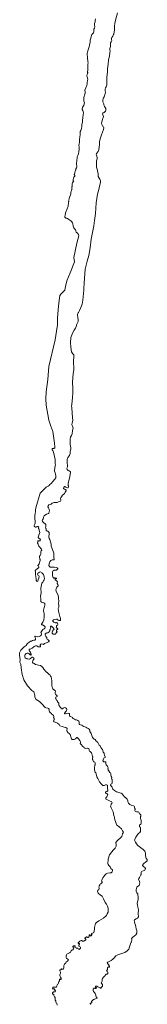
# Model space of a CAD drawing. Header units: metres. Extents: x 222609 to 404409, y 8547781 to 8795234.
# Tile 27 of 39: x 397177 to 397305, y 8588892 to 8589882. Entities that reach past the tile are written whole.
import ezdxf

# ---------------------------------------------------------------- set-up
doc = ezdxf.new("R2010")
doc.units = ezdxf.units.M
doc.layers.add('01. RIO', color=7, linetype='Continuous', lineweight=5, true_color=0x2776bb)

# ---------------------------------------------------------------- blocks, each defined once
blk = doc.blocks.new('REIORORI')
at = {"layer": '01. RIO', "color": 152, "lineweight": 15, "true_color": 0x2776bb, "flags": 128}
for points in [[(397252.96, 8589882.51), (397252.71, 8589880.68), (397252.5, 8589879.61), (397252.04, 8589877.87), (397251.94, 8589877.21), (397251.94, 8589876.45), (397252.3, 8589874.36), (397251.89, 8589873.19), (397251.38, 8589872.23), (397251.12, 8589871.62), (397251.33, 8589870.45), (397251.38, 8589869.12), (397250.77, 8589868.36), (397250.11, 8589867.7), (397249.39, 8589866.89), (397248.83, 8589865.72), (397248.58, 8589864.75), (397248.33, 8589863.17), (397247.51, 8589860.99), (397247.41, 8589858.8), (397246.85, 8589856.51), (397246.59, 8589854.43), (397246.29, 8589853.36), (397245.78, 8589852.19), (397245.17, 8589850.2), (397244.66, 8589847.56), (397244.61, 8589846.08), (397244.86, 8589844.76), (397244.86, 8589844), (397244.81, 8589842.88), (397245.27, 8589839.88), (397245.37, 8589838.1), (397245.27, 8589837.18), (397245.22, 8589836.47), (397245.33, 8589832.75), (397245.15, 8589830.97), (397244.9, 8589829.37), (397244.99, 8589828.97), (397245.05, 8589828.54), (397245.07, 8589828.17), (397245, 8589827.74), (397244.74, 8589827.08), (397244.5, 8589826.58), (397244.27, 8589825.98), (397244.19, 8589825.61), (397244.19, 8589824.85), (397244.42, 8589824.17), (397245.13, 8589821.82), (397244.98, 8589820.45), (397244.52, 8589818.67), (397244.37, 8589817.2), (397244.37, 8589816.38), (397244.31, 8589815.67), (397243.81, 8589814.7), (397243.4, 8589814.09), (397243.14, 8589813.08), (397242.32, 8589810.95), (397242.5, 8589809.26), (397242.41, 8589807.93), (397242.05, 8589806.95), (397241.16, 8589803.39), (397241.07, 8589799.92), (397241.69, 8589798.23), (397241.6, 8589796.98), (397241.16, 8589795.38), (397239.91, 8589793.6), (397239.56, 8589791.28), (397240.27, 8589790.21), (397240.84, 8589787.9), (397240.54, 8589786.12), (397240.23, 8589783.22), (397239.72, 8589780.32), (397239.77, 8589779), (397239.3, 8589775.9), (397239.1, 8589773.97), (397238.84, 8589772.6), (397238.39, 8589770.92), (397238.08, 8589770.31), (397237.62, 8589769.34), (397237.32, 8589767.72), (397237.32, 8589766.19), (397237.06, 8589763.5), (397236.81, 8589761.46), (397236.74, 8589758.21), (397236.43, 8589756.73), (397236.23, 8589755.31), (397236.33, 8589753.83), (397236.58, 8589751.8), (397236.13, 8589748.7), (397235.87, 8589746.66), (397235.26, 8589745.19), (397234.6, 8589743.86), (397233.99, 8589739.08), (397233.89, 8589737.81), (397233.78, 8589737.05), (397233.84, 8589735.88), (397234.04, 8589735.01), (397234.29, 8589734), (397234.1, 8589733.28), (397233.75, 8589732.61), (397233.22, 8589731.62), (397233, 8589730.87), (397232.88, 8589730.32), (397232.48, 8589729.22), (397232.24, 8589728.46), (397232.04, 8589727.33), (397231.65, 8589726.25), (397231.6, 8589725.96), (397231.6, 8589725.78), (397231.65, 8589725.65), (397231.77, 8589725.51), (397231.91, 8589725.34), (397232.19, 8589725.09), (397232.27, 8589724.84), (397232.27, 8589724.57), (397232.05, 8589724.24), (397231.86, 8589723.94), (397231.49, 8589723.73), (397231.06, 8589723.23), (397230.84, 8589722.71), (397230.51, 8589720.83), (397230.38, 8589720.39), (397230.32, 8589720.17), (397230.33, 8589719.92), (397230.4, 8589719.65), (397230.54, 8589719.45), (397230.86, 8589719.22), (397230.97, 8589719.06), (397230.95, 8589718.91), (397230.52, 8589718.58), (397230.21, 8589718.19), (397229.97, 8589717.94), (397229.69, 8589717.59), (397229.51, 8589717.16), (397229.49, 8589716.62), (397229.45, 8589715.21), (397229.42, 8589714.24), (397229.39, 8589713.87), (397229.22, 8589713.59), (397229.08, 8589713.33), (397228.96, 8589712.91), (397229.09, 8589712.18), (397229.29, 8589711.72), (397229.21, 8589711.2), (397228.78, 8589710.42), (397228.41, 8589709.08), (397228.21, 8589708.28), (397228.05, 8589707.36), (397228, 8589706.45), (397227.9, 8589705.53), (397227.09, 8589703.91), (397226.53, 8589701.97), (397226.05, 8589700.04), (397225.84, 8589699.4), (397225.93, 8589698.76), (397225.83, 8589697.48), (397225.66, 8589696.9), (397225.6, 8589696.35), (397225.48, 8589695.5), (397225.34, 8589694.28), (397225.05, 8589693.27), (397224.76, 8589692.48), (397224.29, 8589691.61), (397223.65, 8589689.95), (397223.3, 8589689.08), (397222.79, 8589687.46), (397222.74, 8589686.55), (397222.33, 8589685.38), (397221.93, 8589683.6), (397221.91, 8589683.02), (397222.11, 8589682.81), (397222.32, 8589682.67), (397223.2, 8589682.18), (397223.96, 8589682.06), (397224.76, 8589681.68), (397226.02, 8589680.92), (397227.05, 8589680.23), (397227.93, 8589679.43), (397229.22, 8589678.4), (397229.91, 8589677.57), (397230.26, 8589676.74), (397230.53, 8589674.21), (397230.66, 8589673.07), (397231.19, 8589672.34), (397231.86, 8589671.27), (397232.66, 8589670.47), (397233.26, 8589669.27), (397233.33, 8589668.07), (397234.8, 8589667.21), (397235.86, 8589665.81), (397236, 8589664.27), (397234.25, 8589657.06), (397230.98, 8589642.57), (397231.79, 8589638.28), (397227.5, 8589627.26), (397224.03, 8589619.1), (397222.6, 8589613.58), (397221.99, 8589609.91), (397219.68, 8589607.36), (397218.35, 8589606.22), (397217.08, 8589604.56), (397215.75, 8589593.96), (397214.81, 8589581.56), (397214.75, 8589575.1), (397213.68, 8589568.63), (397212.21, 8589559.84), (397206.07, 8589533.11), (397205.1, 8589520.05), (397203.26, 8589507.6), (397203.03, 8589500.6), (397203.26, 8589494.07), (397205.94, 8589479.02), (397208.05, 8589472.96), (397209.91, 8589467.62), (397211.55, 8589455.99), (397211.95, 8589451.98), (397212.13, 8589451.57), (397212.11, 8589451.18), (397211.89, 8589450.94), (397211.47, 8589450.85), (397210.82, 8589450.74), (397210.1, 8589450.66), (397209.73, 8589450.52), (397209.36, 8589450.35), (397209.23, 8589449.81), (397209.23, 8589449.39), (397209.8, 8589448.57), (397210.15, 8589447.85), (397210.54, 8589446.93), (397211.62, 8589442.62), (397212.32, 8589439.7), (397212.39, 8589435.6), (397212.52, 8589434.27), (397212.08, 8589431.92), (397212.02, 8589430.32), (397211.62, 8589429.05), (397211.48, 8589427.85), (397212.22, 8589426.12), (397212.69, 8589424.79), (397213.09, 8589423.05), (397212.82, 8589421.05), (397211.82, 8589419.72), (397209.88, 8589417.32), (397208.15, 8589415.59), (397206.75, 8589414.25), (397206.15, 8589413.59), (397205.15, 8589412.72), (397203.21, 8589411.72), (397199.18, 8589407.86), (397197.31, 8589405.65), (397192.88, 8589391.07), (397192.46, 8589388.63), (397192.42, 8589387.56), (397192.06, 8589385.07), (397191.93, 8589383.33), (397191.93, 8589379.54), (397192.13, 8589377.87), (397192.26, 8589376.54), (397192.26, 8589375.54), (397191.86, 8589374.47), (397191.25, 8589373.24), (397191.33, 8589372.71), (397191.55, 8589372.18), (397192.39, 8589371.72), (397193.12, 8589371.72), (397193.92, 8589371.87), (397194.3, 8589372.18), (397195.21, 8589372.29), (397195.82, 8589371.79), (397195.63, 8589370.8), (397195.67, 8589370.35), (397195.94, 8589369.78), (397196.79, 8589366.25), (397196.32, 8589364.38), (397195.04, 8589361.35), (397195.22, 8589360.91), (397195.49, 8589360.72), (397196.12, 8589360.3), (397196.92, 8589359.74), (397197.42, 8589358.87), (397197.25, 8589358.21), (397196.75, 8589357.85), (397195.25, 8589357.67), (397194.7, 8589357.58), (397194.72, 8589357.42), (397194.82, 8589357.32), (397195.06, 8589357.25), (397195.12, 8589357.15), (397195.01, 8589356.75), (397194.84, 8589356.31), (397194.66, 8589356), (397194.61, 8589355.83), (397194.61, 8589355.53), (397195.37, 8589354.58), (397195.67, 8589353.06), (397196.01, 8589352.33), (397196.78, 8589351.53), (397197.86, 8589349.97), (397198.59, 8589349.44), (397198.93, 8589348.87), (397198.78, 8589348.3), (397198.28, 8589347.65), (397197.98, 8589347.19), (397197.75, 8589346.62), (397197.75, 8589346.09), (397197.83, 8589345.13), (397197.75, 8589344.53), (397197.24, 8589343.16), (397196.67, 8589342.36), (397196.56, 8589341.83), (397196.44, 8589340.92), (397196.75, 8589340.08), (397196.9, 8589339.55), (397197.09, 8589338.94), (397197.36, 8589338.02), (397197.01, 8589336.92), (397196.67, 8589335.66), (397196.21, 8589334.63), (397195.49, 8589333.64), (397194.92, 8589333.15), (397194.99, 8589332.58), (397195.56, 8589332.46), (397196.02, 8589331.85), (397195.72, 8589330.94), (397195.3, 8589330.41), (397194.61, 8589329.87), (397193.85, 8589329.49), (397192.97, 8589328.84), (397192.25, 8589327.97), (397192.58, 8589326.25), (397192.45, 8589323.98), (397192.91, 8589321.92), (397193.05, 8589319.45), (397193.31, 8589318.05), (397194.11, 8589316.92), (397194.98, 8589317.38), (397195.31, 8589318.78), (397195.85, 8589320.18), (397196.12, 8589321.85), (397195.73, 8589322.53), (397195.28, 8589323.07), (397194.67, 8589324.36), (397194.97, 8589325.24), (397195.62, 8589325.62), (397196.53, 8589326.27), (397197.3, 8589326.61), (397198.82, 8589326), (397199.32, 8589325.35), (397199.97, 8589324.59), (397200.42, 8589323.94), (397200.77, 8589323.14), (397201.15, 8589321.39), (397201.49, 8589320.06), (397201.15, 8589318.61), (397200.69, 8589317.62), (397200, 8589316.44), (397198.78, 8589315.26), (397197.85, 8589310.17), (397198.09, 8589305.62), (397197.62, 8589302.12), (397197.97, 8589299.67), (397197.97, 8589296.87), (397198.4, 8589296.29), (397198.73, 8589296.06), (397199.82, 8589295.69), (397201.06, 8589295.45), (397201.95, 8589294.68), (397202.02, 8589293.14), (397201.71, 8589291.9), (397201.39, 8589290.7), (397200.54, 8589288.02), (397200.67, 8589287.08), (397200.94, 8589286.02), (397201.21, 8589284.88), (397201.14, 8589283.75), (397201.34, 8589281.09), (397200.87, 8589278.55), (397199.94, 8589276.22), (397198.67, 8589274.02), (397198.65, 8589273.64), (397198.74, 8589273.49), (397199.05, 8589273.38), (397199.69, 8589273.28), (397200.4, 8589272.95), (397201.73, 8589271.97), (397202.37, 8589271.32), (397202.26, 8589270.68), (397201.8, 8589269.91), (397201.34, 8589269.49), (397200.47, 8589269.15), (397199.9, 8589268.58), (397199.17, 8589267.59), (397198.71, 8589266.83), (397197.93, 8589265.85), (397198, 8589265.56), (397198.19, 8589265.28), (397198.49, 8589264.6), (397198.58, 8589263.94), (397198.16, 8589262.95), (397197.49, 8589262.42), (397196.16, 8589261.82), (397194.83, 8589261.49), (397193.02, 8589261.62), (397192.27, 8589261.85), (397191.89, 8589261.54), (397192.23, 8589260.25), (397192.58, 8589259.49), (397192.49, 8589258.66), (397191.72, 8589258.05), (397190.85, 8589257.86), (397189.47, 8589257.48), (397188.37, 8589257.1), (397187.42, 8589256.87), (397185.7, 8589255.65), (397184.79, 8589254.93), (397184.14, 8589254.25), (397182.96, 8589252.72), (397180.97, 8589251.24), (397177.63, 8589247.97), (397176.58, 8589245.4), (397176.58, 8589242.84), (397176.69, 8589240.62), (397177.16, 8589238.05), (397176.78, 8589235.87), (397177.72, 8589233.77), (397178.07, 8589230.27), (397179.04, 8589223.31), (397180.67, 8589218.2), (397184.55, 8589212.08), (397188.78, 8589207.23), (397190.88, 8589206.07), (397191.69, 8589202.8), (397191.93, 8589200.82), (397193.33, 8589198.49), (397196.48, 8589196.27), (397199.87, 8589193.12), (397201.17, 8589191.32), (397202.1, 8589190.45), (397203.03, 8589189.99), (397205.1, 8589189.65), (397205.71, 8589189.16), (397206.21, 8589188.59), (397206.25, 8589187.94), (397206.27, 8589187.27), (397206.38, 8589186.83), (397206.71, 8589186.07), (397207.62, 8589185), (397208.52, 8589184.22), (397209.11, 8589183.41), (397209.25, 8589183.21), (397209.58, 8589182.96), (397210.11, 8589182.79), (397210.55, 8589182.52), (397210.72, 8589182.1), (397210.82, 8589181.34), (397210.83, 8589180.93), (397210.59, 8589180.16), (397211.16, 8589179.33), (397211.51, 8589178.49), (397211.16, 8589177.96), (397210.86, 8589177.42), (397210.75, 8589176.7), (397211.05, 8589175.97), (397211.58, 8589175.78), (397212.38, 8589175.56), (397214.56, 8589174.58), (397216.31, 8589173.19), (397217.12, 8589171.9), (397219.34, 8589171.09), (397221.44, 8589170.5), (397223.09, 8589170.13), (397224.08, 8589169.63), (397224.34, 8589169.14), (397224.34, 8589168.49), (397224.04, 8589167.73), (397224.04, 8589166.97), (397224.31, 8589166.17), (397225.41, 8589164.99), (397226.52, 8589164.07), (397227.36, 8589163.04), (397227.81, 8589162.05), (397228.08, 8589160.87), (397228.31, 8589159.69), (397228.61, 8589158.78), (397229.26, 8589158.21), (397229.87, 8589158.02), (397230.75, 8589158.02), (397231.55, 8589158.21), (397232.69, 8589158.78), (397233.19, 8589159.22), (397233.43, 8589159.55), (397233.75, 8589159.99), (397234.08, 8589160.14), (397234.6, 8589160.01), (397235.52, 8589159.05), (397235.95, 8589158.66), (397237.25, 8589157.09), (397237.6, 8589156.36), (397237.98, 8589155.56), (397237.86, 8589154.84), (397237.64, 8589154.27), (397237.79, 8589153.66), (397238.78, 8589152.67), (397239.81, 8589151.37), (397241.49, 8589149.93), (397241.98, 8589149.58), (397242.93, 8589149.2), (397244.15, 8589149.36), (397244.99, 8589149.32), (397246.17, 8589148.97), (397246.52, 8589148.25), (397246.63, 8589146.96), (397246.97, 8589146.5), (397247.51, 8589145.97), (397248.23, 8589145.44), (397248.77, 8589144.75), (397249.19, 8589143.76), (397249.6, 8589142.28), (397249.76, 8589141.13), (397250.14, 8589140.63), (397250.16, 8589140.3), (397250.05, 8589139.54), (397249.9, 8589138.8), (397249.92, 8589138.1), (397250.27, 8589137.57), (397250.46, 8589136.85), (397250.53, 8589136.31), (397250.88, 8589135.82), (397251.52, 8589135.63), (397252.35, 8589135.22), (397252.59, 8589134.65), (397252.72, 8589134.11), (397252.72, 8589133.28), (397252.46, 8589132.71), (397252.22, 8589132.26), (397252.16, 8589131.8), (397252.03, 8589130.17), (397252, 8589129.56), (397252, 8589127.25), (397252.14, 8589126.32), (397252.54, 8589125.32), (397253.4, 8589124.59), (397253.71, 8589123.85), (397253.67, 8589123.35), (397254.37, 8589120.59), (397255.19, 8589118.84), (397255.77, 8589117.44), (397256.82, 8589115.69), (397258.69, 8589113.48), (397260.4, 8589111.98), (397261.09, 8589111.75), (397261.66, 8589111.91), (397262.27, 8589112.17), (397262.96, 8589112.48), (397263.95, 8589112.63), (397264.86, 8589112.32), (397265.01, 8589111.6), (397264.98, 8589109.62), (397264.98, 8589108.55), (397265.28, 8589107.56), (397265.32, 8589106.69), (397265.12, 8589106.32), (397264.75, 8589106.14), (397264.2, 8589105.8), (397263.33, 8589105.56), (397263.09, 8589105.36), (397262.9, 8589105.06), (397263.03, 8589104.52), (397263.37, 8589104.21), (397264.33, 8589103.87), (397265.09, 8589103.34), (397265.17, 8589102.69), (397265.01, 8589102.08), (397264.21, 8589100.61), (397263.41, 8589099.48), (397263.28, 8589098.55), (397263.68, 8589097.75), (397265.08, 8589097.35), (397267.68, 8589096.21), (397268.95, 8589095.75), (397269.62, 8589094.48), (397269.28, 8589093.67), (397268.68, 8589093.14), (397268.54, 8589092.54), (397268.11, 8589091.2), (397268.79, 8589089.32), (397270.81, 8589085.57), (397271.46, 8589081.89), (397271.71, 8589080.64), (397271.88, 8589080.18), (397272.13, 8589079.27), (397272.45, 8589077.39), (397272.95, 8589075.55), (397273.58, 8589073.57), (397274.04, 8589072.26), (397275.07, 8589071.56), (397276.7, 8589070.35), (397278.95, 8589068.3), (397280.26, 8589066.5), (397280.97, 8589064.94), (397280.68, 8589064.2), (397280.15, 8589063.46), (397279.26, 8589060.79), (397277.63, 8589059.06), (397275.58, 8589057.22), (397274.38, 8589056.03), (397273.52, 8589054.62), (397273.73, 8589052.35), (397273.73, 8589050.85), (397272.62, 8589048.87), (397270.54, 8589046.79), (397267.12, 8589042.05), (397265.6, 8589037.88), (397265.37, 8589033.33), (397265.53, 8589032.4), (397266.17, 8589031.41), (397267.62, 8589030), (397268.4, 8589028.55), (397270.02, 8589027.3), (397269.95, 8589026.37), (397269.58, 8589025.07), (397268.53, 8589024.27), (397267.23, 8589024.02), (397265.06, 8589023.9), (397263.64, 8589022.97), (397262.15, 8589021.86), (397260.36, 8589019.19), (397259.16, 8589016.86), (397259.09, 8589016.07), (397259.22, 8589015.38), (397259.55, 8589015.12), (397259.69, 8589014.95), (397259.75, 8589014.58), (397259.53, 8589014.25), (397258.31, 8589013.16), (397257.67, 8589012.66), (397257.14, 8589011.99), (397256.65, 8589011.18), (397256.47, 8589010.54), (397256.4, 8589009.87), (397256.5, 8589008.99), (397256.65, 8589007.96), (397256.22, 8589007.43), (397255.8, 8589007.04), (397255.41, 8589006.58), (397254.81, 8589005.7), (397255.12, 8589004.74), (397255.65, 8589003.72), (397258.09, 8589001.78), (397259.65, 8589000.83), (397260.32, 8588999.31), (397260.89, 8588998.07), (397262.51, 8588994.43), (397264.03, 8588992.7), (397265.11, 8588990.64), (397265.76, 8588988.59), (397265.69, 8588984.59), (397264.82, 8588982.86), (397264.14, 8588981.31), (397260.86, 8588978.65), (397258.63, 8588977.35), (397256.4, 8588975.74), (397253.92, 8588974.13), (397253.02, 8588973.05), (397252.71, 8588971.94), (397252.16, 8588970.58), (397251.85, 8588969.15), (397251.79, 8588967.54), (397251.6, 8588965.69), (397251.1, 8588964.14), (397249.31, 8588963.28), (397249.12, 8588963.1), (397249, 8588962.91), (397248.9, 8588962.54), (397248.96, 8588962.38), (397249.09, 8588962.2), (397249.22, 8588961.96), (397249.18, 8588961.72), (397249.05, 8588961.42), (397248.8, 8588961.15), (397248.48, 8588960.94), (397248.09, 8588960.86), (397247.81, 8588960.83), (397247.61, 8588960.92), (397247.55, 8588961.07), (397247.39, 8588961.36), (397247.1, 8588961.81), (397246.79, 8588961.76), (397246.56, 8588961.5), (397246.41, 8588961.14), (397246.45, 8588960.8), (397246.63, 8588960.42), (397246.38, 8588959.71), (397246.03, 8588959.46), (397245.42, 8588959.28), (397245.13, 8588959.24), (397244.7, 8588959.57), (397244.35, 8588959.68), (397243.97, 8588959.68), (397243.45, 8588959.55), (397243.14, 8588959.15), (397243, 8588958.9), (397242.47, 8588958.77), (397242.22, 8588958.62), (397242.05, 8588958.37), (397242.17, 8588958.05), (397242.72, 8588957.76), (397243.05, 8588957.61), (397243.21, 8588957.36), (397243.33, 8588957.18), (397243.19, 8588956.65), (397243.06, 8588956.54), (397242.91, 8588956.44), (397242.49, 8588956.34), (397242.19, 8588956.24), (397241.95, 8588956.15), (397241.73, 8588955.89), (397241.57, 8588955.65), (397241.39, 8588955.43), (397241.03, 8588955.3), (397240.76, 8588955.27), (397240.38, 8588955.32), (397239.72, 8588955.58), (397239.66, 8588955.68), (397239.38, 8588955.92), (397239.02, 8588956.03), (397238.46, 8588955.94), (397237.96, 8588955.74), (397237.16, 8588955.34), (397236.62, 8588954.89), (397236.13, 8588954.51), (397235.71, 8588954.04), (397235.6, 8588953.74), (397235.49, 8588953.37), (397235.58, 8588953.15), (397235.85, 8588953.1), (397236.22, 8588953.04), (397236.5, 8588952.94), (397236.72, 8588952.82), (397236.83, 8588952.69), (397236.78, 8588952.42), (397236.16, 8588951.52), (397236.02, 8588951.21), (397236, 8588950.9), (397236.25, 8588950.31), (397236.81, 8588949.93), (397237.46, 8588949.58), (397237.68, 8588948.97), (397237.68, 8588948.39), (397237.48, 8588947.99), (397236.85, 8588947.43), (397236.56, 8588947.23), (397236.27, 8588947.16), (397235.98, 8588947.36), (397235.52, 8588947.89), (397235.22, 8588948.24), (397234.86, 8588948.39), (397234.64, 8588948.46), (397234.18, 8588948.41), (397233.8, 8588948.47), (397233.48, 8588948.55), (397233, 8588948.97), (397232.45, 8588949.39), (397232.26, 8588949.53), (397232.15, 8588949.89), (397232.27, 8588950.11), (397232.4, 8588950.29), (397232.41, 8588950.54), (397232.28, 8588950.68), (397231.96, 8588950.71), (397231.09, 8588950.68), (397230.69, 8588950.62), (397230.44, 8588950.5), (397230.26, 8588950.26), (397230.26, 8588949.65), (397230.6, 8588949.52), (397230.91, 8588949.36), (397231.06, 8588948.67), (397230.77, 8588947.79), (397230.07, 8588946.72), (397229.47, 8588946.38), (397229.09, 8588946.27), (397228.37, 8588945.8), (397227.59, 8588944.43), (397226.73, 8588943.65), (397225.55, 8588943.18), (397224.77, 8588942.79), (397224.22, 8588942.28), (397223.75, 8588941.61), (397223.44, 8588940.75), (397223.4, 8588940.09), (397223.55, 8588939.46), (397223.76, 8588938.13), (397223.9, 8588937.87), (397224.58, 8588937.64), (397225.55, 8588937.08), (397225.74, 8588936.76), (397225.78, 8588936.52), (397225.53, 8588936.35), (397225.21, 8588936.14), (397225.11, 8588935.89), (397224.96, 8588935.46), (397224.41, 8588935.14), (397224.11, 8588935.13), (397223.9, 8588935), (397223.55, 8588934.64), (397223.41, 8588934.38), (397223.32, 8588933.89), (397223.09, 8588933.46), (397222.77, 8588933.3), (397222.08, 8588932.76), (397221.73, 8588932.16), (397221.5, 8588931.61), (397221.17, 8588930.96), (397221.15, 8588930.4), (397221.16, 8588929.56), (397221.02, 8588928.54), (397220.81, 8588927.65), (397220.35, 8588927.44), (397219.21, 8588927.4), (397219.04, 8588927.45), (397218.82, 8588927.55), (397218.67, 8588927.68), (397218.48, 8588927.63), (397218.27, 8588927.34), (397218.23, 8588927), (397217.87, 8588926.74), (397217.57, 8588926.76), (397217.16, 8588926.54), (397217.06, 8588926.29), (397217.1, 8588925.97), (397217.14, 8588925.67), (397217.44, 8588924.92), (397217.7, 8588924.14), (397217.72, 8588923.71), (397217.62, 8588923.41), (397217.22, 8588922.68), (397216.87, 8588921.63), (397216.91, 8588920.54), (397217.28, 8588919.99), (397217.72, 8588919.31), (397218.27, 8588918.22), (397218.39, 8588917.69), (397218.39, 8588917.16), (397218.07, 8588916.98), (397217.8, 8588916.98), (397217.42, 8588917.08), (397216.97, 8588917.23), (397216.61, 8588917.06), (397216.53, 8588916.74), (397216.53, 8588916.36), (397216.51, 8588915.61), (397216.04, 8588914.54), (397215.82, 8588913.85), (397215.7, 8588913.24), (397215.32, 8588912.54), (397214.83, 8588912.23), (397214.22, 8588911.22), (397214.04, 8588910.7), (397213.78, 8588909.65), (397213.72, 8588909.3), (397213.39, 8588909.15), (397212.22, 8588909.26), (397211.14, 8588909.26), (397210.78, 8588909.16), (397210.42, 8588909.04), (397210.1, 8588908.8), (397209.85, 8588908.34), (397209.77, 8588907.99), (397209.85, 8588907.53), (397210.02, 8588907.29), (397210.23, 8588907.29), (397210.45, 8588907.4), (397210.69, 8588907.56), (397210.98, 8588907.59), (397211.25, 8588907.57), (397211.67, 8588907.35), (397211.85, 8588907.13), (397211.87, 8588906.66), (397211.78, 8588906.45), (397211.7, 8588906.36), (397211.71, 8588906.21), (397212.38, 8588905.74), (397212.5, 8588905.5), (397212.58, 8588905.1), (397212.42, 8588904.57), (397212.18, 8588904.39), (397211.81, 8588904.41), (397210.68, 8588904.45), (397210.2, 8588904.21), (397209.75, 8588903.5), (397209.71, 8588903.06), (397209.75, 8588902.55), (397209.99, 8588902.25), (397210.48, 8588902.09), (397210.82, 8588901.95), (397211.03, 8588901.42), (397211.05, 8588900.79), (397211.19, 8588900.11), (397211.81, 8588899.4), (397212.18, 8588898.75), (397212.2, 8588897.68), (397212.18, 8588896.87), (397212.35, 8588896.14), (397212.85, 8588895.53), (397213.13, 8588894.16), (397213.34, 8588893.34), (397214.01, 8588892.95), (397214.35, 8588891.06)], [(397274.98, 8589888.55), (397273.18, 8589881.06), (397272.39, 8589877.96), (397272.11, 8589875.04), (397272.04, 8589871.69), (397271.65, 8589868.63), (397271.33, 8589867.63), (397271.3, 8589867.12), (397271.17, 8589866.73), (397270.3, 8589864.96), (397269.38, 8589863.75), (397269.09, 8589862.92), (397269.12, 8589862.15), (397269.18, 8589861.6), (397269.25, 8589860.7), (397269.16, 8589860.2), (397268.61, 8589859.37), (397268.17, 8589858.53), (397267.95, 8589856.89), (397268.04, 8589855.46), (397268.09, 8589855.11), (397268.09, 8589854.59), (397267.82, 8589853.75), (397267.47, 8589852.62), (397267.34, 8589852), (397267.43, 8589851.21), (397267.58, 8589850.29), (397267.46, 8589848.32), (397266.84, 8589845.22), (397266.11, 8589840.89), (397265.77, 8589836.78), (397264.93, 8589832.33), (397264.93, 8589828.84), (397264.42, 8589823.72), (397264.48, 8589818.82), (397264.25, 8589816.34), (397263.97, 8589814.93), (397263.51, 8589814.09), (397263.06, 8589813.31), (397262.55, 8589811.67), (397262.61, 8589810.1), (397262.82, 8589808.7), (397262.26, 8589806), (397261.52, 8589804.26), (397261.07, 8589803.02), (397260.45, 8589800.93), (397260.23, 8589800.03), (397260.34, 8589798.96), (397260.79, 8589798.29), (397261.24, 8589797.16), (397261.47, 8589796.21), (397261.52, 8589795.3), (397262.09, 8589794.4), (397263.24, 8589792.42), (397263.24, 8589790.68), (397263.05, 8589789.71), (397262.4, 8589788.94), (397261.5, 8589788.43), (397260.76, 8589788.01), (397260.31, 8589787.65), (397260.09, 8589786.95), (397260.25, 8589785.89), (397260.83, 8589784.5), (397260.79, 8589783.21), (397260.25, 8589782.31), (397259.99, 8589781.77), (397259.34, 8589778.61), (397259.11, 8589777.65), (397259.33, 8589776.14), (397260.18, 8589774.37), (397260.95, 8589773.82), (397261.46, 8589772.81), (397261.08, 8589771.17), (397258.99, 8589765.78), (397257.77, 8589761.81), (397257.06, 8589758.71), (397256.85, 8589755.65), (397256.61, 8589753.93), (397256.15, 8589750.79), (397255.89, 8589749.75), (397255.51, 8589749.14), (397253.96, 8589747.31), (397253.76, 8589746.87), (397253.65, 8589746.31), (397254.16, 8589744.48), (397254.47, 8589742.8), (397254.47, 8589741.68), (397254.06, 8589739.8), (397253.81, 8589737.92), (397253.81, 8589736.04), (397253.86, 8589733.55), (397254.67, 8589731.36), (397255.08, 8589729.63), (397255.74, 8589726.58), (397255.74, 8589724.09), (397256.51, 8589722.36), (397257.37, 8589721.29), (397257.83, 8589719.76), (397257.93, 8589718.03), (397257.06, 8589714.47), (397256.2, 8589710.81), (397255.02, 8589706.19), (397253.64, 8589697.69), (397252.82, 8589686.83), (397251.92, 8589679.84), (397251.26, 8589674.33), (397248.65, 8589660.93), (397247.5, 8589652.35), (397246.22, 8589644.64), (397244.36, 8589638.92), (397242.64, 8589631.05), (397241.49, 8589617.05), (397241.16, 8589611.21), (397241.08, 8589609.66), (397240.3, 8589599.81), (397239.48, 8589595.8), (397238.25, 8589592.37), (397236.95, 8589589.51), (397235.66, 8589587.39), (397235.38, 8589586.83), (397234.87, 8589585.68), (397234.67, 8589584.38), (397234.98, 8589583.08), (397235.16, 8589581.82), (397235.49, 8589580.28), (397235.3, 8589578.22), (397234.13, 8589575.61), (397233.43, 8589573.32), (397232.69, 8589571.59), (397231.33, 8589569.49), (397230.26, 8589567.07), (397228.16, 8589562.17), (397227.73, 8589557.02), (397228.16, 8589552.59), (397228.72, 8589547.73), (397230.1, 8589545.69), (397231.17, 8589544.79), (397231.17, 8589543.56), (397230.68, 8589537.59), (397231.25, 8589530.97), (397231.17, 8589529.66), (397230.51, 8589526.15), (397229.7, 8589517.41), (397229.94, 8589510.96), (397230.17, 8589506.52), (397229.88, 8589501.95), (397229.16, 8589494.95), (397228.74, 8589493.33), (397228.93, 8589491.75), (397229.49, 8589486.1), (397229.87, 8589481.66), (397229.95, 8589478.73), (397229.54, 8589476.36), (397229.21, 8589474.57), (397229.7, 8589473.18), (397230.27, 8589471.14), (397229.87, 8589468.77), (397229.53, 8589465.49), (397228.79, 8589463.69), (397227.65, 8589462.14), (397227.32, 8589459.85), (397227.48, 8589454.7), (397228.06, 8589451.44), (397228.14, 8589450.05), (397227.89, 8589448.98), (397227.57, 8589447.19), (397227.48, 8589445.72), (397226.83, 8589443.59), (397225.2, 8589441.63), (397224.89, 8589440.94), (397224.52, 8589439.68), (397224.42, 8589436.84), (397224.28, 8589435.44), (397224.87, 8589434.29), (397224.87, 8589433.15), (397224.7, 8589432.09), (397224.21, 8589430.78), (397224.38, 8589429.64), (397225.28, 8589428.66), (397226.26, 8589428.33), (397227.52, 8589427.56), (397227.78, 8589427.35), (397227.84, 8589426.84), (397227.14, 8589422.44), (397226.02, 8589418.14), (397225.45, 8589415.85), (397225.29, 8589413.97), (397225.4, 8589413.46), (397225.56, 8589413.33), (397225.81, 8589413.12), (397225.88, 8589412.92), (397225.77, 8589412.48), (397225.33, 8589411.25), (397224.78, 8589411.15), (397224.04, 8589411.38), (397223.21, 8589411.7), (397222.6, 8589412.02), (397222.12, 8589412.36), (397221.64, 8589412.44), (397221.32, 8589412.23), (397221.26, 8589411.75), (397221.18, 8589411.24), (397220.86, 8589410.82), (397220.76, 8589410.2), (397221.34, 8589409.78), (397221.9, 8589409.67), (397222.57, 8589409.35), (397222.95, 8589409.14), (397223.48, 8589408.74), (397223.53, 8589408.23), (397223.21, 8589407.8), (397222.54, 8589406.87), (397221.56, 8589405.24), (397220.92, 8589404.84), (397219.82, 8589403.77), (397218.57, 8589402.2), (397217.95, 8589401.28), (397217.71, 8589400), (397217.95, 8589399.03), (397218.03, 8589398.39), (397217.65, 8589397.75), (397216.83, 8589397.41), (397215.51, 8589396.87), (397214.33, 8589396.37), (397212.6, 8589396.31), (397211.17, 8589396.25), (397209.32, 8589395.75), (397208.32, 8589394.76), (397207.64, 8589394.39), (397206.1, 8589394.02), (397205.29, 8589392.97), (397205.04, 8589392.1), (397205.66, 8589390.86), (397206.22, 8589389.56), (397206.43, 8589389.03), (397206.53, 8589388.44), (397206.04, 8589385.68), (397205.55, 8589385.33), (397203.57, 8589384.51), (397201.3, 8589382.92), (397200.59, 8589381.54), (397200.66, 8589380.98), (397200.24, 8589379.95), (397199.6, 8589378.93), (397199.35, 8589378.08), (397199.64, 8589377.3), (397200.38, 8589376.63), (397202.89, 8589374.12), (397202.86, 8589373.55), (397202.96, 8589372.7), (397202.86, 8589371.96), (397202.54, 8589371.15), (397202.96, 8589370.33), (397203.18, 8589369.91), (397203.18, 8589369.34), (397203.21, 8589368.25), (397203.6, 8589367.93), (397204.31, 8589367.82), (397204.91, 8589367.47), (397205.44, 8589366.87), (397206.24, 8589366.35), (397206.34, 8589365.6), (397206.17, 8589364.12), (397205.92, 8589362.67), (397205.85, 8589361.86), (397206.34, 8589360.3), (397206.8, 8589359.06), (397208.28, 8589354.48), (397208.39, 8589352.53), (397209.47, 8589349.17), (397210.99, 8589345.38), (397211.1, 8589341.38), (397211.28, 8589339.08), (397210.97, 8589338.76), (397210.68, 8589338.58), (397209.31, 8589338.56), (397207.93, 8589338.09), (397206.82, 8589336.88), (397206.38, 8589334.78), (397206.07, 8589333.17), (397206.51, 8589331.87), (397207.13, 8589331.37), (397209.23, 8589331.31), (397210.84, 8589331.43), (397211.77, 8589331.37), (397213.32, 8589330.94), (397214.25, 8589330.58), (397214.93, 8589329.96), (397214.97, 8589329.65), (397214.73, 8589329.29), (397214.49, 8589328.98), (397214.1, 8589328.56), (397213.54, 8589328.3), (397212.34, 8589328.18), (397210.85, 8589328.2), (397210.32, 8589327.95), (397209.77, 8589326.46), (397209.77, 8589322.69), (397210.14, 8589321.08), (397211.01, 8589320.4), (397211.44, 8589320.43), (397211.77, 8589320.51), (397212.43, 8589320.47), (397213.57, 8589320.17), (397213.71, 8589319.9), (397213.69, 8589319.71), (397213.22, 8589319.63), (397212.73, 8589319.63), (397212.33, 8589319.37), (397212.21, 8589318.99), (397212.43, 8589318.47), (397213.37, 8589317.88), (397214.13, 8589317.45), (397214.52, 8589317.07), (397214.62, 8589316.32), (397214.31, 8589315.57), (397214.31, 8589314.95), (397214.96, 8589314.06), (397215.37, 8589313.39), (397215.39, 8589312.89), (397215.24, 8589312.5), (397213.87, 8589311.37), (397213.62, 8589310.63), (397213.34, 8589309.53), (397213.05, 8589308.33), (397213.58, 8589306.14), (397214.86, 8589304.01), (397215.6, 8589301.7), (397215.6, 8589299.72), (397216.03, 8589297.24), (397215.79, 8589295.14), (397216.1, 8589292.79), (397215.85, 8589291.12), (397215.48, 8589289.69), (397215.66, 8589287.03), (397216.71, 8589283.2), (397217.15, 8589281.77), (397217.46, 8589280.91), (397217.52, 8589280.1), (397217.52, 8589278.62), (397217.62, 8589278.28), (397217.64, 8589278.02), (397217.39, 8589277.82), (397216.75, 8589277.78), (397216.02, 8589277.86), (397215.27, 8589278), (397214.97, 8589278.45), (397214.62, 8589278.93), (397214, 8589279.09), (397213.53, 8589278.93), (397211.43, 8589278.61), (397210.68, 8589278.32), (397209.9, 8589277.82), (397209.92, 8589277.51), (397210.08, 8589277.15), (397210.5, 8589276.54), (397210.99, 8589276.02), (397211.49, 8589275.59), (397212.26, 8589275.25), (397212.73, 8589275.33), (397212.99, 8589275.51), (397213.25, 8589275.68), (397213.78, 8589275.59), (397214.22, 8589275.27), (397214.65, 8589274.91), (397214.95, 8589274.32), (397214.89, 8589273.72), (397214.73, 8589273.13), (397214.51, 8589272.93), (397213.86, 8589272.85), (397213.58, 8589272.52), (397213.54, 8589272.06), (397213.64, 8589271.69), (397213.6, 8589271.35), (397213.43, 8589270.87), (397213.48, 8589270.58), (397213.72, 8589270.26), (397214.06, 8589270.1), (397214.47, 8589269.96), (397214.77, 8589269.84), (397214.94, 8589269.68), (397215.01, 8589269.43), (397214.89, 8589269.14), (397214.56, 8589268.79), (397213.91, 8589268.36), (397213.67, 8589268), (397213.63, 8589267.51), (397213.59, 8589266.99), (397214.18, 8589266.38), (397214.2, 8589266.15), (397214.13, 8589265.97), (397213.81, 8589265.84), (397213.47, 8589265.67), (397213.33, 8589265.42), (397213.19, 8589265.15), (397213.07, 8589264.85), (397212.89, 8589264.45), (397212.66, 8589264.22), (397212.52, 8589263.97), (397212.27, 8589263.88), (397211.94, 8589263.86), (397211.43, 8589264.01), (397210.89, 8589264.12), (397210.52, 8589264.08), (397210.19, 8589264.15), (397209.83, 8589264.47), (397209.61, 8589264.83), (397209.46, 8589265.17), (397209.34, 8589265.59), (397209.45, 8589266.1), (397209.76, 8589266.95), (397210.31, 8589268.11), (397210.73, 8589268.57), (397210.97, 8589268.66), (397211.25, 8589268.93), (397211.27, 8589269.12), (397210.89, 8589269.79), (397210.71, 8589270.14), (397210.24, 8589270.33), (397209.85, 8589270.55), (397209.56, 8589270.94), (397209.11, 8589271.61), (397208.86, 8589272.01), (397208.51, 8589272.07), (397207.89, 8589272.02), (397207.65, 8589271.74), (397207.65, 8589271.38), (397207.81, 8589270.51), (397207.81, 8589269.92), (397207.77, 8589269.44), (397207.53, 8589269.05), (397207.08, 8589268.81), (397206.78, 8589268.49), (397206.82, 8589267.8), (397206.9, 8589267.54), (397206.78, 8589267.26), (397206.3, 8589266.61), (397205.99, 8589266.1), (397205.81, 8589265.76), (397205.3, 8589265.48), (397204.92, 8589265.48), (397204.09, 8589265.42), (397203.29, 8589265.17), (397202.99, 8589264.83), (397202.32, 8589264), (397202.18, 8589263.09), (397202.42, 8589262.3), (397202.83, 8589261.61), (397203.35, 8589261.23), (397203.72, 8589260.99), (397203.88, 8589260.81), (397203.9, 8589260.5), (397203.82, 8589260.24), (397203.82, 8589259.92), (397203.78, 8589259.24), (397204.28, 8589258.74), (397205.3, 8589258.24), (397205.91, 8589257.71), (397206.22, 8589257.33), (397206.15, 8589256.87), (397205.62, 8589256.41), (397204.77, 8589255.84), (397204.31, 8589255.59), (397203.39, 8589255.31), (397202.61, 8589255.13), (397201.69, 8589254.64), (397200.99, 8589254.07), (397200.49, 8589253.79), (397199.92, 8589253.86), (397198.86, 8589254.21), (397197.87, 8589254.05), (397197.42, 8589253.73), (397197.12, 8589253.32), (397197.18, 8589252.72), (397197.48, 8589252.15), (397197.66, 8589251.79), (397197.71, 8589251.41), (397197.66, 8589251.27), (397197.29, 8589251.25), (397196.82, 8589251.36), (397195.74, 8589251.3), (397195.29, 8589251.44), (397194.86, 8589251.69), (397193.79, 8589252.29), (397193.1, 8589252.38), (397192.49, 8589252.38), (397191.71, 8589251.93), (397191.16, 8589251.49), (397190.57, 8589250.82), (397189.58, 8589250.36), (397189.02, 8589249.99), (397188.59, 8589249.46), (397187.86, 8589249.3), (397187.17, 8589249.07), (397186.39, 8589248.89), (397186.17, 8589248.69), (397186.09, 8589248.45), (397186.16, 8589248.08), (397186.51, 8589247.07), (397187.12, 8589246.35), (397187.26, 8589245.88), (397187.5, 8589245.36), (397187.68, 8589244.87), (397187.93, 8589244.41), (397188.07, 8589244.03), (397188.01, 8589243.28), (397187.95, 8589242.96), (397187.74, 8589242.92), (397187.31, 8589243.22), (397186.42, 8589244.07), (397185.71, 8589244.55), (397185.01, 8589244.83), (397184.12, 8589244.91), (397183.17, 8589244.73), (397182.62, 8589244.35), (397182.05, 8589243.68), (397181.73, 8589242.62), (397181.81, 8589241.24), (397182.12, 8589240.07), (397182.97, 8589239.47), (397183.72, 8589239.26), (397184.92, 8589239.08), (397186.48, 8589239.04), (397187.65, 8589239.5), (397188.25, 8589240.03), (397188.32, 8589240.6), (397188.78, 8589241.06), (397189.56, 8589240.81), (397190.37, 8589240.28), (397190.83, 8589239.86), (397191.08, 8589239.36), (397190.97, 8589238.73), (397189.98, 8589237.59), (397189.7, 8589236.99), (397189.38, 8589236.11), (397189.45, 8589235.48), (397190.08, 8589234.89), (397191.26, 8589234.43), (397192.48, 8589233.62), (397192.61, 8589233.5), (397192.7, 8589233.48), (397195.57, 8589232.84), (397197.68, 8589232.41), (397198.91, 8589231.42), (397200.03, 8589230.43), (397200.77, 8589228.82), (397201.76, 8589227.71), (397202.2, 8589227.09), (397203.13, 8589226.22), (397204.55, 8589225.23), (397206.35, 8589223.62), (397207.21, 8589222.7), (397207.71, 8589221.89), (397208.27, 8589220.96), (397208.58, 8589219.11), (397208.94, 8589217.1), (397209.09, 8589214.1), (397208.9, 8589213.05), (397208.9, 8589212.12), (397209.34, 8589210.82), (397209.59, 8589209.95), (397209.96, 8589209.09), (397210.49, 8589208.32), (397210.77, 8589208.12), (397211.21, 8589207.94), (397211.74, 8589207.69), (397212.12, 8589207.37), (397212.49, 8589207.05), (397212.62, 8589206.82), (397212.59, 8589206.32), (397212.44, 8589205.81), (397212.35, 8589205.24), (397212.39, 8589204.59), (397212.71, 8589203.5), (397213.17, 8589202.96), (397213.88, 8589202.43), (397214.27, 8589201.87), (397214.27, 8589201.23), (397212.88, 8589200.59), (397212.81, 8589199.53), (397212.99, 8589198.92), (397213.3, 8589198.54), (397213.52, 8589198), (397214.01, 8589197.3), (397214.54, 8589196.52), (397214.75, 8589196.02), (397215.43, 8589195.32), (397215.99, 8589194.65), (397216.06, 8589192.62), (397216.86, 8589191.45), (397217.36, 8589190.58), (397218.22, 8589189.47), (397218.84, 8589189.09), (397219.71, 8589189.03), (397220.45, 8589189.53), (397221.75, 8589190.15), (397222.81, 8589190.08), (397223.86, 8589189.4), (397223.94, 8589188.59), (397223.94, 8589188.13), (397223.37, 8589186.75), (397222.73, 8589185.83), (397222.17, 8589184.98), (397221.86, 8589184.5), (397221.78, 8589184.25), (397221.88, 8589184), (397221.99, 8589183.87), (397222.38, 8589183.78), (397223.57, 8589184.23), (397225.82, 8589184.58), (397226.28, 8589184.33), (397226.67, 8589184.01), (397226.81, 8589183.27), (397226.67, 8589182.56), (397226.71, 8589182.1), (397227.17, 8589181.5), (397227.52, 8589181.29), (397228.44, 8589180.97), (397229.29, 8589180.72), (397229.53, 8589180.5), (397229.84, 8589179.92), (397230.42, 8589179.23), (397231.19, 8589178.97), (397231.9, 8589178.52), (397232.87, 8589177.96), (397233.72, 8589177.81), (397234.33, 8589177.67), (397235.2, 8589177.15), (397236.25, 8589176.42), (397236.39, 8589175.92), (397236.37, 8589175.62), (397236.33, 8589175.24), (397236.33, 8589174.53), (397236.47, 8589173.68), (397236.88, 8589173.14), (397237.71, 8589172.81), (397238.86, 8589172.61), (397239.63, 8589172.47), (397240.06, 8589172.19), (397240.18, 8589171.81), (397240.28, 8589171.38), (397240.79, 8589171.16), (397241.33, 8589171.08), (397242.04, 8589170.98), (397243.07, 8589170.45), (397244.27, 8589169.91), (397245.54, 8589169.1), (397246.46, 8589168.36), (397247.15, 8589167.54), (397247.34, 8589166.24), (397247.83, 8589165.25), (397248.39, 8589164.26), (397248.83, 8589163.08), (397249.2, 8589162.03), (397249.99, 8589160.02), (397251.54, 8589158.47), (397252.46, 8589157.98), (397253.27, 8589157.23), (397253.64, 8589156.49), (397254.63, 8589155.87), (397255.38, 8589155.13), (397255.68, 8589154.39), (397256.12, 8589153.21), (397256.74, 8589152.28), (397257.48, 8589151.79), (397258.36, 8589150.02), (397259.16, 8589148.78), (397259.85, 8589148.04), (397260.34, 8589147.24), (397260.59, 8589145.56), (397261.08, 8589144.95), (397261.57, 8589144.5), (397261.73, 8589144.14), (397261.73, 8589143.67), (397261.77, 8589143.25), (397261.91, 8589142.86), (397262.11, 8589142.5), (397262.7, 8589140.57), (397262.49, 8589140.14), (397261.82, 8589139.86), (397261.18, 8589139.33), (397260.83, 8589138.55), (397260.55, 8589137.81), (397260.37, 8589136.85), (397260.52, 8589136.29), (397260.8, 8589135.87), (397261.36, 8589135.76), (397261.9, 8589135.73), (397262.67, 8589135.76), (397263.06, 8589135.55), (397263.45, 8589135.2), (397263.38, 8589134.67), (397263.31, 8589133.75), (397263.7, 8589132.65), (397264.3, 8589131.91), (397265.01, 8589131.17), (397265.43, 8589130.35), (397265.61, 8589129.82), (397265.41, 8589128.75), (397265.51, 8589128.29), (397265.8, 8589127.44), (397266.29, 8589126.67), (397267.31, 8589125.11), (397268.09, 8589124.48), (397268.3, 8589123.87), (397268.44, 8589123.45), (397268.48, 8589122.74), (397268.79, 8589120.87), (397269.21, 8589119.92), (397269.18, 8589119.03), (397269.42, 8589118.4), (397269.81, 8589118.04), (397269.78, 8589116.88), (397269.85, 8589115.43), (397269.85, 8589114.51), (397269.25, 8589113.59), (397268.47, 8589113.24), (397268.11, 8589112.67), (397268.15, 8589112.24), (397268.33, 8589111.82), (397269.07, 8589110.97), (397269.42, 8589110.69), (397269.74, 8589110.26), (397269.85, 8589109.81), (397269.88, 8589109.2), (397270.44, 8589108.11), (397271.99, 8589106.93), (397273.97, 8589105.69), (397275.46, 8589105.2), (397276.32, 8589104.77), (397277.42, 8589104.64), (397278.73, 8589104.15), (397279.65, 8589103.55), (397280.54, 8589102.52), (397281.98, 8589100.65), (397283.5, 8589099.35), (397284.8, 8589098.05), (397285.47, 8589096.55), (397285.53, 8589095.32), (397286.21, 8589094.08), (397287.51, 8589092.65), (397289.62, 8589091.79), (397291.16, 8589091.54), (397291.97, 8589090.98), (397292.06, 8589090.45), (397292.09, 8589089.71), (397292.49, 8589088.66), (397292.81, 8589088.38), (397292.95, 8589087.92), (397292.67, 8589087.28), (397292.52, 8589086.75), (397292.84, 8589086.08), (397293.52, 8589085.62), (397294.12, 8589085.41), (397294.58, 8589085.3), (397295.07, 8589085.41), (397295.53, 8589085.51), (397295.99, 8589085.41), (397296.38, 8589085.12), (397296.81, 8589084.34), (397297.27, 8589083.5), (397297.94, 8589082.93), (397298.68, 8589082.33), (397298.65, 8589081.52), (397298.41, 8589081.24), (397298.23, 8589080.88), (397298.17, 8589080.43), (397298.25, 8589078.69), (397298.71, 8589077.77), (397299.03, 8589077.21), (397299.05, 8589076.77), (397298.98, 8589076.43), (397298.97, 8589076.01), (397298.94, 8589075.6), (397298.93, 8589075.22), (397298.91, 8589074.52), (397298.79, 8589073.59), (397298.54, 8589073.02), (397298.22, 8589072.64), (397297.34, 8589072.34), (397297.04, 8589071.66), (397297.28, 8589070.79), (397297.61, 8589070.4), (397297.91, 8589069.84), (397298.09, 8589069.58), (397298.18, 8589066.57), (397298.18, 8589065.76), (397297.38, 8589064.77), (397296.39, 8589064.03), (397295.52, 8589063.04), (397294.9, 8589061.93), (397294.03, 8589060.94), (397293.35, 8589059.88), (397292.26, 8589057.1), (397293.13, 8589054.82), (397294.21, 8589053.31), (397295.4, 8589051.58), (397300.77, 8589047.65), (397302.61, 8589046.03), (397303.15, 8589043.86), (397303.37, 8589042.02), (397303.48, 8589039.53), (397304.08, 8589038.44), (397304.28, 8589038.28), (397304.63, 8589037.98), (397304.95, 8589037.61), (397305.05, 8589037.27), (397305.09, 8589036.72), (397304.87, 8589036.2), (397304.3, 8589035.61), (397303.5, 8589035.05), (397302.75, 8589034.54), (397301.74, 8589033.87), (397301.15, 8589033.13), (397300.64, 8589032.52), (397300.36, 8589031.77), (397300.86, 8589030.69), (397301.72, 8589030.19), (397302.59, 8589029.57), (397303.09, 8589028.46), (397302.65, 8589026.91), (397301.85, 8589026.54), (397300.8, 8589026.05), (397299.32, 8589025.37), (397299.04, 8589024.87), (397298.97, 8589024.31), (397299, 8589023.7), (397298.84, 8589022.56), (397298.52, 8589021.96), (397298.31, 8589021.5), (397297.33, 8589019.47), (397296.46, 8589018.48), (397296.28, 8589017.74), (397297.19, 8589015.54), (397297.41, 8589014.02), (397296.87, 8589011.43), (397295.24, 8589010.34), (397294.47, 8589009.65), (397294.03, 8589008.29), (397293.91, 8589007.36), (397293.85, 8589005.71), (397294.65, 8589004.17), (397295.4, 8589003.05), (397295.64, 8589001.49), (397295.89, 8589000.38), (397295.89, 8588999.2), (397295.7, 8588997.66), (397295.01, 8588993.33), (397295.12, 8588991.7), (397295.67, 8588989.64), (397296.1, 8588987.04), (397295.77, 8588983.15), (397296.1, 8588979.9), (397295.23, 8588978.49), (397293.93, 8588977.84), (397292.09, 8588976.76), (397291.8, 8588976.04), (397292.01, 8588974.94), (397292.66, 8588973.28), (397293.21, 8588971.66), (397293.64, 8588969.92), (397293.86, 8588967.97), (397294.51, 8588966.02), (397294.51, 8588963.43), (397293.53, 8588961.69), (397291.74, 8588960.49), (397290.53, 8588959.51), (397289.75, 8588958.91), (397289.33, 8588958.42), (397289.22, 8588957.96), (397289.4, 8588957.36), (397289.54, 8588956.65), (397289.5, 8588956.15), (397289.26, 8588955.27), (397289.08, 8588954.78), (397288.87, 8588954.35), (397288.51, 8588953.71), (397287.13, 8588949.68), (397286.5, 8588947.53), (397284.73, 8588945.64), (397282.33, 8588943.88), (397277.28, 8588942.26), (397275.27, 8588941.76), (397273.54, 8588940.61), (397272.53, 8588939.81), (397272.24, 8588939.02), (397271.08, 8588937.94), (397270.44, 8588937.29), (397268.85, 8588936), (397266.1, 8588934.6), (397265.3, 8588934.36), (397264.88, 8588934.15), (397264.67, 8588933.73), (397264.83, 8588933.09), (397265.37, 8588932.62), (397266.25, 8588931.49), (397266.43, 8588931.14), (397266.83, 8588930.67), (397266.95, 8588930.25), (397266.95, 8588929.68), (397266.62, 8588929.45), (397266.07, 8588929.47), (397265.58, 8588929.26), (397265.28, 8588929.08), (397264.88, 8588928.63), (397264.83, 8588928.38), (397264.9, 8588927.68), (397264.95, 8588926.92), (397264.88, 8588926.62), (397264.67, 8588926.43), (397264.38, 8588926.29), (397264.15, 8588926.12), (397264.05, 8588925.87), (397264.48, 8588925.28), (397264.97, 8588924.99), (397265.25, 8588924.38), (397265.4, 8588923.68), (397265.23, 8588923.02), (397264.78, 8588922.41), (397264.29, 8588922.22), (397263.54, 8588922.2), (397263.18, 8588921.87), (397263, 8588921.61), (397262.77, 8588921), (397262.62, 8588920.71), (397262.34, 8588920.49), (397261.66, 8588919.99), (397260.8, 8588919.27), (397260.04, 8588918.06), (397259.77, 8588916.97), (397259.68, 8588916.3), (397259.73, 8588915.86), (397259.73, 8588915.64), (397259.67, 8588915.38), (397259.28, 8588914.51), (397259.09, 8588914.04), (397258.79, 8588913.47), (397258.75, 8588913.2), (397258.8, 8588913.01), (397258.92, 8588912.75), (397259.81, 8588912.04), (397260.03, 8588911.55), (397260.03, 8588910.99), (397259.84, 8588910.14), (397259.44, 8588909.55), (397259.04, 8588909.06), (397258.22, 8588908.24), (397257.99, 8588908.2), (397257.66, 8588908.44), (397257.09, 8588908.77), (397255.89, 8588909.31), (397255.38, 8588909.64), (397254.34, 8588910.04), (397253.75, 8588910.29), (397253.16, 8588910.15), (397253, 8588909.89), (397253, 8588909.54), (397253.12, 8588909.28), (397253.59, 8588909), (397253.82, 8588908.53), (397253.73, 8588908.27), (397253.47, 8588908.06), (397253.21, 8588907.92), (397252.86, 8588908.01), (397252.43, 8588908.3), (397251.96, 8588908.25), (397251.52, 8588908.06), (397250.59, 8588907.33), (397250.4, 8588907.05), (397250.42, 8588905.8), (397251, 8588904.79), (397251.93, 8588903.92), (397252.66, 8588902.92), (397253.3, 8588901.11), (397253.39, 8588900.61), (397253.22, 8588900), (397253.46, 8588899.33), (397254.13, 8588898.94), (397254.38, 8588898.65), (397254.51, 8588898.43), (397254.3, 8588898.05), (397253.65, 8588897.68), (397252.99, 8588897.47), (397252.37, 8588896.98), (397251.55, 8588896.98), (397250.89, 8588896.94), (397249.45, 8588895.54), (397249.06, 8588895.21), (397248.89, 8588894.71), (397248.91, 8588894.18), (397249.09, 8588893.97), (397249.21, 8588893.7), (397249.07, 8588893.44), (397248.69, 8588893.28), (397248.2, 8588893.16), (397247.66, 8588892.97), (397247.54, 8588892.67), (397247.75, 8588892.34), (397248.27, 8588891.82)]]:
    blk.add_lwpolyline(points, dxfattribs=at)

msp = doc.modelspace()

# ---------------------------------------------------------------- block references
msp.add_blockref('REIORORI', (0, 0))

doc.saveas('drawing.dxf')
